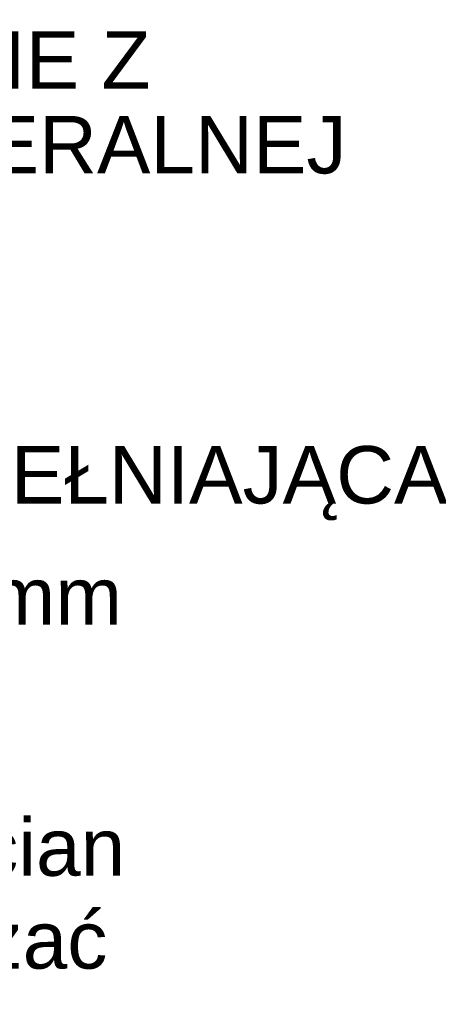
# Model space of a CAD drawing. Header units: millimetres. Extents: x -3262 to 9, y -3066 to -755.
# Tile 6 of 9: x -2535 to -2426, y -1973 to -1716. Entities that reach past the tile are written whole.
import ezdxf

# ---------------------------------------------------------------- set-up
doc = ezdxf.new("R2010")
doc.units = ezdxf.units.MM
doc.header["$MEASUREMENT"] = 0
doc.layers.add('Budowlane - Opisy_Nr_pióra__7', color=7, linetype='Continuous', lineweight=13)
doc.styles.add('GENERATED_STYLE_1', font='txt')

msp = doc.modelspace()

# ---------------------------------------------------------------- texts
at = {"layer": 'Budowlane - Opisy_Nr_pióra__7', "linetype": 'Continuous', "char_height": 15, "attachment_point": 7, "style": 'GENERATED_STYLE_1'}
for s, insert in [('\\A1;{\\fArial|b0|i0|c238|p38;WYPEŁNIENIE Z}', (-2662.99, -1733.95)), ('\\A1;{\\fArial|b0|i0|c238|p38;WEŁNY MINERALNEJ}', (-2662.99, -1756.29)), ('\\A1;{\\fArial|b0|i0|c238|p38;BLACHA DOPEŁNIAJĄCA}', (-2672.72, -1846.67)), ('\\A1;{\\fArial|b0|i0|c238|p38;GRUBOŚCI 1mm}', (-2672.72, -1874.1)), ('\\A1;{\\fArial|b0|i0|c238|p38;Słupki konstrukcji ścian}', (-2724.36, -1943.95)), ('\\A1;{\\fArial|b0|i0|c238|p38;GK należy umieszczać}', (-2724.36, -1968.18))]:
    msp.add_mtext(s, dxfattribs=dict(at, insert=insert))

doc.saveas('drawing.dxf')
